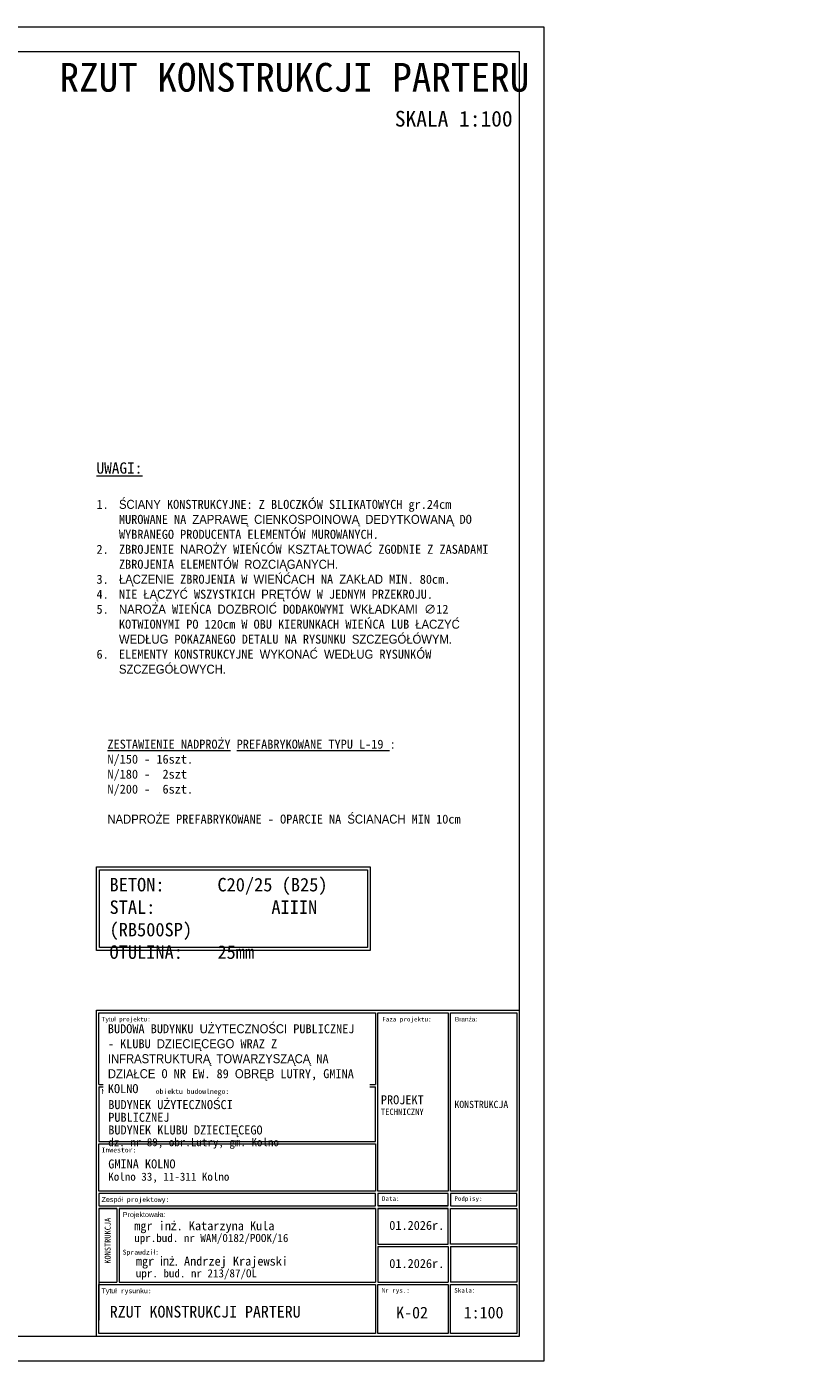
# Model space of a CAD drawing. Header units: millimetres. Extents: x -6343 to 9945, y -9929 to 237.
# Tile 32 of 43: x -3008 to -1261, y -5783 to -2813. Entities that reach past the tile are written whole.
import ezdxf

# ---------------------------------------------------------------- set-up
doc = ezdxf.new("R2010")
doc.units = ezdxf.units.MM
for name, color, linetype, lineweight in [('_k_opis', 7, 'Continuous', 13), ('_k_tabela', 7, 'Continuous', 13), ('_k_widok', 7, 'Continuous', 18), ('_k_wymiar', 7, 'Continuous', 9)]:
    doc.layers.add(name, color=color, linetype=linetype, lineweight=lineweight)
doc.styles.add('GENERATED_STYLE_1', font='MS Gothic.ttf')
doc.styles.add('GENERATED_STYLE_2', font='MS Gothic.ttf')
doc.styles.add('Katarzyna', font='MS Gothic.ttf')

# ---------------------------------------------------------------- blocks, each defined once
blk = doc.blocks.new('Tabela_K_KD')
at = {"layer": '_k_tabela', "ltscale": 1000}
for p, q in [((0, 726.1), (940, 726.1)), ((0, 0), (0, 726.1)), ((5.4, 720.7), (620.7, 720.7)), ((5.4, 561.2), (5.4, 720.7)), ((620.7, 720.7), (620.7, 561.2)), ((625.7, 720.7), (782, 720.7)), ((625.7, 323.7), (625.7, 720.7)), ((782, 720.7), (782, 323.7)), ((787, 720.7), (935, 720.7)), ((787, 323.7), (787, 720.7)), ((935, 720.7), (935, 323.7)), ((940, 726.1), (940, 0)), ((5.4, 561.2), (620.7, 561.2)), ((5.4, 555.8), (5.4, 434.4)), ((5.4, 555.8), (620.7, 555.8)), ((620.7, 434.4), (620.7, 555.8)), ((5.4, 434.4), (620.7, 434.4)), ((5.4, 429.1), (620.7, 429.1)), ((5.4, 323.7), (5.4, 429.1)), ((620.7, 429.1), (620.7, 323.7)), ((620.7, 323.7), (5.4, 323.7)), ((620.7, 318.8), (5.4, 318.8)), ((5.4, 318.8), (5.4, 290.8)), ((620.7, 290.8), (620.7, 318.8)), ((782, 323.7), (625.7, 323.7)), ((782, 318.8), (625.7, 318.8)), ((625.7, 318.8), (625.7, 290.8)), ((782, 290.8), (782, 318.8)), ((935, 323.7), (787, 323.7)), ((935, 318.8), (787, 318.8)), ((787, 318.8), (787, 290.8)), ((935, 290.8), (935, 318.8)), ((5.4, 290.8), (620.7, 290.8)), ((5.4, 285.3), (45, 285.3)), ((45, 285.3), (5.4, 285.3)), ((5.4, 285.3), (5.4, 36.5)), ((50.5, 285.3), (620.7, 285.3)), ((620.7, 285.3), (50.5, 285.3)), ((620.7, 285.3), (620.7, 121.3)), ((625.7, 290.8), (782, 290.8)), ((782, 290.8), (625.7, 290.8)), ((625.7, 285.3), (782, 285.3)), ((782, 285.3), (625.7, 285.3)), ((625.7, 285.3), (625.7, 206)), ((782, 206), (782, 285.3)), ((787, 290.8), (935, 290.8)), ((787, 206), (787, 285.3)), ((787, 285.3), (935, 285.3)), ((935, 285.3), (935, 206)), ((625.7, 206), (782, 206)), ((625.7, 200.5), (782, 200.5)), ((625.7, 200.5), (625.7, 121.3)), ((625.7, 200.5), (625.7, 121.3)), ((782, 200.5), (782, 121.3)), ((782, 200.5), (782, 121.3)), ((935, 206), (787, 206)), ((787, 200.5), (934.6, 200.5)), ((787, 200.5), (787, 121.3)), ((787, 200.5), (787, 121.3)), ((934.6, 200.5), (934.6, 121.3)), ((934.6, 200.5), (934.6, 121.3)), ((5.4, 121.3), (45, 121.3)), ((50.5, 121.3), (620.7, 121.3)), ((625.7, 121.3), (782, 121.3)), ((935, 121.3), (787, 121.3)), ((5.4, 7), (5.4, 115.8)), ((5.4, 115.8), (5.4, 36.5)), ((5.4, 115.8), (620.7, 115.8)), ((620.7, 115.8), (620.7, 7)), ((625.7, 115.8), (782, 115.8)), ((625.7, 7), (625.7, 115.8)), ((782, 115.8), (782, 7)), ((787, 115.8), (934.6, 115.8)), ((787, 7), (787, 115.8)), ((934.6, 115.8), (934.6, 7)), ((934.6, 115.8), (934.6, 36.5)), ((934.6, 115.8), (934.6, 36.5)), ((940, 0), (0, 0)), ((620.7, 7), (5.4, 7)), ((782, 7), (625.7, 7)), ((934.6, 7), (787, 7))]:
    blk.add_line(p, q, dxfattribs=at)
for points in [[(45, 285.3), (45, 285.3), (45, 121.3)], [(50.5, 285.3), (50.5, 121.3)]]:
    blk.add_lwpolyline(points, dxfattribs=at)
at = {"layer": '_k_tabela', "attachment_point": 1}
for s, insert, char_height, style in [('\\A1;Tytuł projektu:', (11.3, 711.3), 10, 'GENERATED_STYLE_2'), ('\\A1;Branża:', (797, 711.3), 10, 'GENERATED_STYLE_2'), ('\\A1;Faza projektu:', (635.7, 711.3), 10, 'GENERATED_STYLE_2'), ('\\A1;Nazwa i adres obiektu budowlnego:', (11.3, 551.1), 11, 'GENERATED_STYLE_2'), ('\\A1;{\\fMS Gothic|b0|i0|c128|p49;KONSTRUKCJA}', (796, 524.7), 16, 'GENERATED_STYLE_2'), ('\\A1;Inwestor:', (11.3, 420.8), 11, 'GENERATED_STYLE_1'), ('\\A1;Zespół projektowy:', (11.3, 310.6), 11, 'GENERATED_STYLE_2'), ('\\A1;Data:', (634.8, 312.1), 10, 'GENERATED_STYLE_2'), ('\\A1;Podpisy:', (796, 312.1), 10, 'GENERATED_STYLE_2'), ('\\A1;Projektowała:', (58.5, 277.1), 11, 'GENERATED_STYLE_1'), ('\\A1;01{\\fMS Gothic|b0|i0|c128|p49;.202}6{\\fMS Gothic|b0|i0|c128|p49;r.}', (651.1, 257.5), 20, 'GENERATED_STYLE_2'), ('\\A1;{\\fMS Gothic|b0|i0|c128|p49;Sprawdzi}ł{\\fMS Gothic|b0|i0|c128|p49;:}', (58.1, 193.4), 11, 'GENERATED_STYLE_2'), ('\\A1;01{\\fMS Gothic|b0|i0|c128|p49;.202}6{\\fMS Gothic|b0|i0|c128|p49;r.}', (651.1, 172.7), 20, 'GENERATED_STYLE_2'), ('\\A1;Tytuł rysunku:', (11, 107.5), 11, 'GENERATED_STYLE_2'), ('\\A1;Nr rys.:', (634.4, 107.9), 10, 'GENERATED_STYLE_2'), ('\\A1;Skala:', (795.7, 107.9), 10, 'GENERATED_STYLE_2')]:
    blk.add_mtext(s, dxfattribs=dict(at, insert=insert, char_height=char_height, style=style))
at = {"layer": '_k_tabela', "insert": (632.5, 537), "char_height": 20, "width": 151.282, "attachment_point": 1, "line_spacing_factor": 0.886929, "style": 'GENERATED_STYLE_2'}
blk.add_mtext('\\A1;{\\fMS Gothic|b0|i0|c128|p49;PROJEKT \\fMS Gothic|b0|i0|c238|p49;\\H0.7x;TECHNICZNY}', dxfattribs=at)
at = {"layer": '_k_tabela', "char_height": 20, "attachment_point": 1, "style": 'GENERATED_STYLE_2'}
for s, insert, line_spacing_factor in [('\\A1;{\\fMS Gothic|b0|i0|c128|p49;GMINA }KOLNO\\P{\\H0.9x;Kolno 33, 11-311 Kolno}', (26.2, 394.2), 0.880579), ('\\A1;{\\fMS Gothic|b0|i0|c128|p49;mgr in}ż{\\fMS Gothic|b0|i0|c128|p49;. Katarzyna Kula\\H0.9x;\\Pupr.bud. nr WAM/0182/POOK/16\\H1.1111x; }', (84, 256.6), 0.845413), ('\\A1;mgr inż. Andrzej Krajewski\\P{\\H0.9x;upr. bud. nr 213/87/OL}', (87.6, 178), 0.845413)]:
    blk.add_mtext(s, dxfattribs=dict(at, insert=insert, line_spacing_factor=line_spacing_factor))
at = {"layer": '_k_tabela', "insert": (18.4, 162.2), "char_height": 13, "attachment_point": 1, "rotation": 90, "line_spacing_factor": 0.845413, "style": 'GENERATED_STYLE_2'}
blk.add_mtext('\\A1;{\\fMS Gothic|b0|i0|c128|p49;KONSTRUKCJA}', dxfattribs=at)
at = {"layer": '_k_tabela', "insert": (25.3, 695.1), "char_height": 20, "width": 572.544, "attachment_point": 1, "style": 'GENERATED_STYLE_2', "bg_fill": 2}
blk.add_mtext('\\A1;{\\fMS Gothic|b1|i0|c238|p49;BUDOWA BUDYNKU UŻYTECZNOŚCI PUBLICZNEJ - KLUBU DZIECIĘCEGO WRAZ Z INFRASTRUKTURĄ TOWARZYSZĄCĄ NA DZIAŁCE O NR EW. 89 OBRĘB LUTRY, GMINA KOLNO }', dxfattribs=at)
at = {"layer": '_k_tabela', "insert": (26.2, 526.2), "char_height": 20, "width": 400.102, "attachment_point": 1, "line_spacing_factor": 0.845413, "style": 'GENERATED_STYLE_2'}
blk.add_mtext('\\A1;{\\fMS Gothic|b0|i0|c128|p49;BUDYNEK U}Ż{\\fMS Gothic|b0|i0|c128|p49;YTECZNO}Ś{\\fMS Gothic|b0|i0|c128|p49;CI PUBLICZNEJ \\P}BUDYNEK {\\fMS Gothic|b0|i0|c128|p49;KLUBU DZIECI}Ę{\\fMS Gothic|b0|i0|c128|p49;CEGO\\P\\H0.9x;dz. nr \\fMS Gothic|b0|i0|c238|p49;89,\\fMS Gothic|b0|i0|c128|p49; obr.\\fMS Gothic|b0|i0|c238|p49;Lutry, gm. Kolno}', dxfattribs=at)

msp = doc.modelspace()

# ---------------------------------------------------------------- linework, layer by layer
at = {"layer": '_k_opis'}
for points in [[(-6057.81, -2813.41), (-1857.81, -2813.41), (-1857.81, -5783.41), (-6057.81, -5783.41)], [(-5867.81, -2868.41), (-1912.81, -2868.41), (-1912.81, -5728.41), (-5867.81, -5728.41)]]:
    msp.add_lwpolyline(points, close=True, dxfattribs=at)
at = {"layer": '_k_wymiar', "ltscale": 0.1}
for points in [[(-2852.81, -4682.89), (-2243.78, -4682.89), (-2243.78, -4869.2), (-2852.81, -4869.2)], [(-2846.33, -4689.37), (-2250.26, -4689.37), (-2250.26, -4862.72), (-2846.33, -4862.72)]]:
    msp.add_lwpolyline(points, close=True, dxfattribs=at)

# ---------------------------------------------------------------- texts
at = {"layer": '_k_opis', "ltscale": 5, "attachment_point": 1}
for s, width, gutter_width, heights, insert, char_height, style in [('\\pi53.499;{\\fMS Gothic|b1|i0|c238|p49;\\H4x;RZUT KONSTRUKCJI PARTERU\\P\\pi799.44;\\H0.54687x;SKALA 1:100}', 1047.4384, 25, [0], (-2988.68, -2894.03), 16, 'Katarzyna'), ('{\\fMS Gothic|b1|i0|c238|p49;K-02}', 3.6284, 548.68, [211.78], (-2186.27, -5661.92), 26, 'GENERATED_STYLE_2'), ('{\\fMS Gothic|b1|i0|c238|p49;1:100}', 3.6284, 548.68, [211.78], (-2036.11, -5661.92), 26, 'GENERATED_STYLE_2')]:
    msp.add_mtext_dynamic_manual_height_columns(s, width=width, gutter_width=gutter_width, heights=heights, dxfattribs=dict(at, insert=insert, char_height=char_height, style=style))
at = {"layer": '_k_opis', "ltscale": 0.1, "insert": (-2828.43, -4400.07), "char_height": 20, "attachment_point": 1, "style": 'GENERATED_STYLE_1'}
msp.add_mtext_dynamic_manual_height_columns('\\A1;{\\fMS Gothic|b1|i0|c128|p49;\\LZESTAWIENIE NADPRO\\fMS Gothic|b1|i0|c238|p49;Ż\\fMS Gothic|b1|i0|c128|p49;Y PREFABRYKOWANE TYPU L-19\\fMS Gothic|b1|i0|c238|p49; \\l:\\PN/150 - 16szt.\\PN/180 -  2szt\\PN/200 -  6szt.\\P\\PNADPROŻE PREFABRYKOWANE - OPARCIE NA ŚCIANACH MIN 10cm}', width=905.9711, gutter_width=1000, heights=[0], dxfattribs=at)
at = {"layer": '_k_tabela', "insert": (-2852.81, -3783.04), "char_height": 25, "width": 902.2103, "attachment_point": 1, "style": 'GENERATED_STYLE_1'}
msp.add_mtext('\\A1;{\\fMS Gothic|b1|i0|c238|p49;\\LUWAGI:\\P\\fMS Gothic|b0|i0|c238|p49;\\P\\pi-50,l50,t50;\\H0.8x;\\l1.^IŚCIANY KONSTRUKCYJNE: Z BLOCZKÓW SILIKATOWYCH gr.24cm MUROWANE NA ZAPRAWĘ CIENKOSPOINOWĄ DEDYTKOWANĄ DO WYBRANEGO PRODUCENTA ELEMENTÓW MUROWANYCH. \\P2.^IZBROJENIE NAROŻY WIEŃCÓW KSZTAŁTOWAĆ ZGODNIE Z ZASADAMI ZBROJENIA ELEMENTÓW ROZCIĄGANYCH.\\P3.^IŁĄCZENIE ZBROJENIA W WIEŃĆACH NA ZAKŁAD MIN. 80cm.\\P4.^INIE ŁĄCZYĆ WSZYSTKICH PRĘTÓW W JEDNYM PRZEKROJU.\\P5.^INAROŻA WIEŃCA DOZBROIĆ DODAKOWYMI WKŁADKAMI ∅12 KOTWIONYMI PO 120cm W OBU KIERUNKACH WIEŃCA LUB ŁACZYĆ WEDŁUG POKAZANEGO DETALU NA RYSUNKU SZCZEGÓŁÓWYM.\\P6.^IELEMENTY KONSTRUKCYJNE WYKONAĆ WEDŁUG RYSUNKÓW SZCZEGÓŁOWYCH.}', dxfattribs=at)
at = {"layer": '_k_tabela', "ltscale": 5, "insert": (-2823.28, -5660.01), "char_height": 24, "attachment_point": 1, "style": 'GENERATED_STYLE_2'}
msp.add_mtext_dynamic_manual_height_columns('{\\fMS Gothic|b1|i0|c238|p49;\\H1.0833x;RZUT KONSTRUKCJI PARTERU}', width=570.4136, gutter_width=548.68, heights=[211.78], dxfattribs=at)
at = {"layer": '_k_widok', "ltscale": 0.1, "insert": (-2823.87, -4707.69), "char_height": 30, "attachment_point": 1, "style": 'GENERATED_STYLE_1'}
msp.add_mtext_dynamic_manual_height_columns('\\A1;{\\fMS Gothic|b0|i0|c128|p49;BETON: ^IC}20/25{\\fMS Gothic|b0|i0|c128|p49; (B2}5{\\fMS Gothic|b0|i0|c128|p49;)\\P}STAL: ^I^I{\\fMS Gothic|b0|i0|c128|p49;AIIIN (RB500SP)\\POTULINA:^I}25{\\fMS Gothic|b0|i0|c128|p49;mm}', width=569.6838, gutter_width=1000, heights=[0], dxfattribs=at)

# ---------------------------------------------------------------- next in the draw order: block references
at = {"layer": '_k_wymiar'}
msp.add_blockref('Tabela_K_KD', (-2852.81, -5728.41), dxfattribs=at)

doc.saveas('drawing.dxf')
